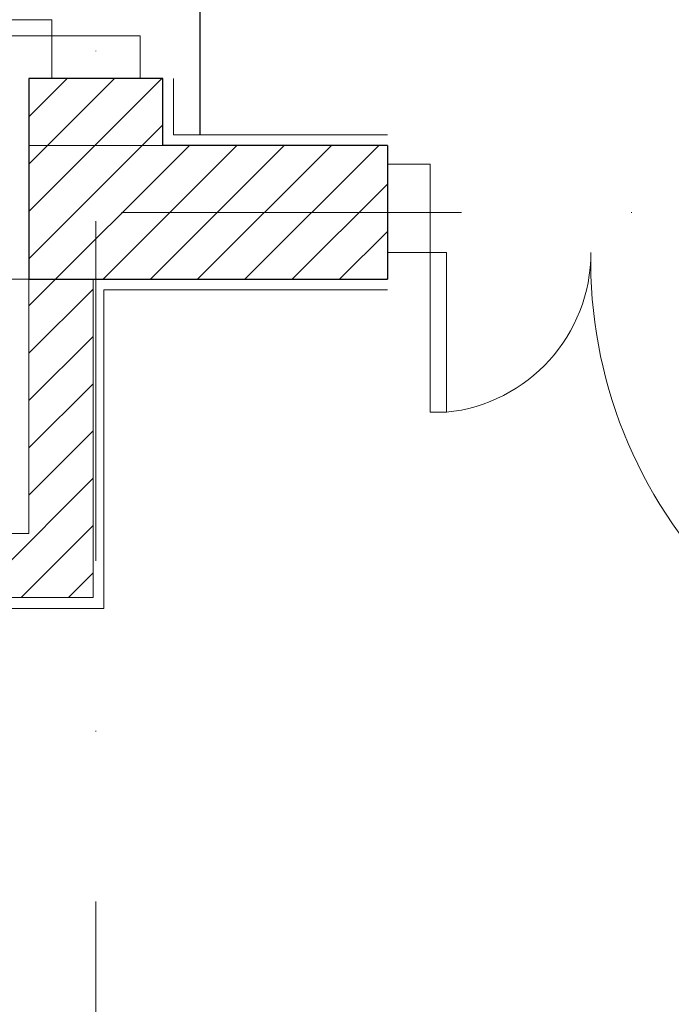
# Model space of a CAD drawing. Header units: metres. Extents: x 10441 to 19716, y -6570 to 1447.
# Tile 40 of 136: x 15544 to 15666, y -3956 to -3772. Entities that reach past the tile are written whole.
import ezdxf
from ezdxf.enums import TextEntityAlignment as Align

# ---------------------------------------------------------------- set-up
doc = ezdxf.new("R2010")
doc.units = ezdxf.units.M
doc.header["$MEASUREMENT"] = 0
doc.linetypes.add('8', pattern=[0.5, 0.25, -0.25])
doc.linetypes.add('DASHDOT', pattern=[25.4, 12.7, -6.35, 0, -6.35])
for name, color, linetype, lineweight in [('#elektryczne', 8, 'Continuous', 20), ('A_B.CIENKIE', 8, 'Continuous', 9), ('A_DRZWI', 8, 'Continuous', 5), ('A_HACZE', 8, 'Continuous', 5), ('A_OSIE', 8, 'Continuous', 13), ('A_OZACZENIE DRZWI', 8, 'Continuous', 13), ('A_OZNACZENIA OKIEN', 8, 'Continuous', 13), ('A_PROJEKTOWANE ŚCIANY MUROWANE NOŚNE', 8, 'Continuous', 30), ('A_SCIANY DZIALOWE', 8, 'Continuous', 15), ('A_TYNK', 8, 'Continuous', 5), ('EB_CCTV', 4, 'Continuous', 5)]:
    doc.layers.add(name, color=color, linetype=linetype, lineweight=lineweight)
doc.styles.add('m1_romans', font='romans.shx', dxfattribs={"width": 0.8})

# ---------------------------------------------------------------- blocks, each defined once
blk = doc.blocks.new('podkład')
at = {"layer": 'A_B.CIENKIE', "color": 8, "linetype": '8', "ltscale": 100}
for p, q in [((11388.8, -1550.7), (10459.16, -1550.7)), ((11375.8, -1575.7), (10462.86, -1575.7))]:
    blk.add_line(p, q, dxfattribs=at)
at = {"layer": 'A_DRZWI', "color": 8, "ltscale": 2}
for points in [[(11280.05, -1530.2), (11280.05, -1527.2), (11368.05, -1527.2), (11368.05, -1530.2)], [(11384.55, -1530.2), (11384.55, -1538.2), (11368.05, -1538.2), (11368.05, -1530.2)], [(11438.79, -1554.21), (11430.79, -1554.21), (11430.79, -1570.71), (11438.79, -1570.71)], [(11438.79, -1600.56), (11441.79, -1600.56), (11441.79, -1570.71), (11438.79, -1570.71)]]:
    blk.add_lwpolyline(points, close=True, dxfattribs=at)
for centre, radius, start, end in [((11438.79, -1570.71), 30, 275.7392, 360), ((11555.09, -1572.36), 86.32, 178.9011, 270.4638)]:
    blk.add_arc(centre, radius, start, end, dxfattribs=at)
at = {"layer": 'A_HACZE', "color": 8, "linetype": 'Continuous'}
for p, q in [((11388.62, -1538.2), (11363.8, -1563.02)), ((11379.78, -1538.2), (11363.8, -1554.18)), ((11370.95, -1538.2), (11363.8, -1545.34)), ((11388.8, -1546.86), (11363.8, -1571.86)), ((11393.8, -1550.7), (11363.8, -1580.7)), ((11402.64, -1550.7), (11377.64, -1575.7)), ((11411.48, -1550.7), (11386.48, -1575.7)), ((11420.32, -1550.7), (11395.32, -1575.7)), ((11429.16, -1550.7), (11404.16, -1575.7)), ((11430.79, -1557.91), (11413, -1575.7)), ((11430.79, -1566.75), (11421.83, -1575.7)), ((11430.79, -1575.59), (11430.67, -1575.7)), ((11375.8, -1577.54), (11363.8, -1589.54)), ((11375.8, -1586.38), (11363.8, -1598.38)), ((11375.8, -1595.22), (11363.8, -1607.22)), ((11375.8, -1604.05), (11363.8, -1616.05)), ((11375.8, -1612.89), (11353.5, -1635.2)), ((11375.8, -1621.73), (11362.33, -1635.2)), ((11375.8, -1630.57), (11371.17, -1635.2))]:
    blk.add_line(p, q, dxfattribs=at)
at = {"layer": 'A_OSIE', "color": 8, "linetype": 'DASHDOT', "ltscale": 5}
for p, q in [((11376.3, -675.15), (11376.3, -2335.96)), ((11698.79, -1563.2), (10108.73, -1563.2))]:
    blk.add_line(p, q, dxfattribs=at)
at = {"layer": 'A_PROJEKTOWANE ŚCIANY MUROWANE NOŚNE', "color": 8}
for p, q in [((11388.8, -1538.2), (11363.8, -1538.2)), ((11363.8, -1538.2), (11363.8, -1575.7)), ((11388.8, -1550.7), (11388.8, -1538.2)), ((11430.79, -1550.7), (11388.8, -1550.7)), ((11430.79, -1550.7), (11430.79, -1575.7)), ((11363.8, -1575.7), (11363.8, -1575.7)), ((11363.8, -1575.7), (11430.79, -1575.7))]:
    blk.add_line(p, q, dxfattribs=at)
at = {"layer": 'A_SCIANY DZIALOWE', "color": 8}
for p, q in [((11363.8, -1623.2), (11363.8, -1575.7)), ((11375.8, -1635.2), (11375.8, -1575.7)), ((11206.75, -1623.2), (11363.8, -1623.2)), ((11194.75, -1635.2), (11375.8, -1635.2))]:
    blk.add_line(p, q, dxfattribs=at)
at = {"layer": 'A_TYNK', "color": 8}
for q in [(11390.8, -1538.2), (11430.79, -1548.7)]:
    blk.add_line((11390.8, -1548.7), q, dxfattribs=at)
at = {"layer": 'A_TYNK', "color": 8, "linetype": 'Continuous'}
for p, q in [((11377.8, -1637.2), (11377.8, -1577.7)), ((11377.8, -1577.7), (11430.79, -1577.7)), ((11192.75, -1637.2), (11377.8, -1637.2))]:
    blk.add_line(p, q, dxfattribs=at)
at = {"layer": 'A_OZACZENIE DRZWI', "color": 8, "ltscale": 0.1, "style": 'm1_romans', "width": 0.8}
for rotation, p in [(98.4861, (12735.07, -773.13)), (360, (12573.8, -1012.7)), (90, (11565.29, -1150.14)), (90, (11872.29, -1150.14)), (90, (12230.03, -1245.64)), (90, (12385.87, -1249.44)), (90, (11565.29, -1370.89)), (90, (11872.29, -1370.89)), (90, (12230.03, -1370.89)), (90, (12389.3, -1370.89)), (90, (11748.79, -1556.15)), (90, (11986.6, -1556.15)), (90, (12389.3, -1556.15)), (360, (12235.05, -1664.2)), (360, (12235.05, -1880.2)), (90, (11745.78, -2001.94))]:
    blk.add_attdef('SZEROKOSC', text='', height=10, rotation=rotation, dxfattribs=at).set_placement(p, align=Align.BOTTOM_CENTER)
for rotation, p in [(98.4861, (12738.56, -773.47)), (360, (12572.95, -1016.09)), (90, (11568.68, -1150.99)), (90, (11875.68, -1150.99)), (90, (12233.42, -1246.49)), (90, (12389.27, -1250.29)), (90, (11568.68, -1371.74)), (90, (11875.68, -1371.74)), (90, (12233.42, -1371.74)), (90, (12392.69, -1371.74)), (90, (11752.19, -1557)), (90, (11990, -1557)), (90, (12392.69, -1557)), (360, (12234.2, -1667.59)), (360, (12234.2, -1883.59)), (90, (11749.18, -2002.79))]:
    blk.add_attdef('WYSOKOSC', text='', height=10, rotation=rotation, dxfattribs=at).set_placement(p, align=Align.TOP_CENTER)
at = {"layer": 'A_OZNACZENIA OKIEN', "color": 8, "ltscale": 0.1, "style": 'm1_romans', "width": 0.8}
for rotation, p in [(278.8676, (13403.28, -587.56)), (278.8676, (13013.44, -645.27)), (278.8676, (12475.3, -724.92)), (278.8676, (12253.72, -757.72)), (0, (14011.09, -903.42)), (278.8676, (11051.11, -935.72)), (278.8676, (10670.26, -992.09)), (0, (14011.09, -1578.09)), (90, (10823, -2081.55)), (90, (11208, -2081.55)), (90, (11974, -2081.55)), (90, (13179.19, -2081.55)), (90, (13543.19, -2081.55))]:
    blk.add_attdef('WYSOKOSC', text='', height=10, rotation=rotation, dxfattribs=at).set_placement(p, align=Align.TOP_CENTER)
for rotation, p in [(278.8676, (13373.71, -593.04)), (278.8676, (12983.87, -650.74)), (278.8676, (12445.73, -730.4)), (278.8676, (12224.15, -763.19)), (0, (14017.48, -900.03)), (278.8676, (11021.54, -941.2)), (278.8676, (10640.69, -997.57)), (0, (14017.48, -1574.7)), (90, (10819.6, -2080.7)), (90, (11204.6, -2080.7)), (90, (11970.6, -2080.7)), (90, (13175.8, -2080.7)), (90, (13539.8, -2080.7))]:
    blk.add_attdef('SZEROKOSC', text='', height=10, rotation=rotation, dxfattribs=at).set_placement(p, align=Align.BOTTOM_CENTER)

msp = doc.modelspace()

# ---------------------------------------------------------------- linework, layer by layer
at = {"layer": 'EB_CCTV', "color": 4, "linetype": 'Continuous', "lineweight": 30}
msp.add_lwpolyline([(15578.17, -3793.48), (15578.17, -3641.48)], dxfattribs=at)

# ---------------------------------------------------------------- block references
at = {"layer": '#elektryczne', "color": 8, "linetype": 'Continuous', "lineweight": 18}
msp.add_blockref('podkład', (4182.37, -2244.78), dxfattribs=at)

doc.saveas('drawing.dxf')
